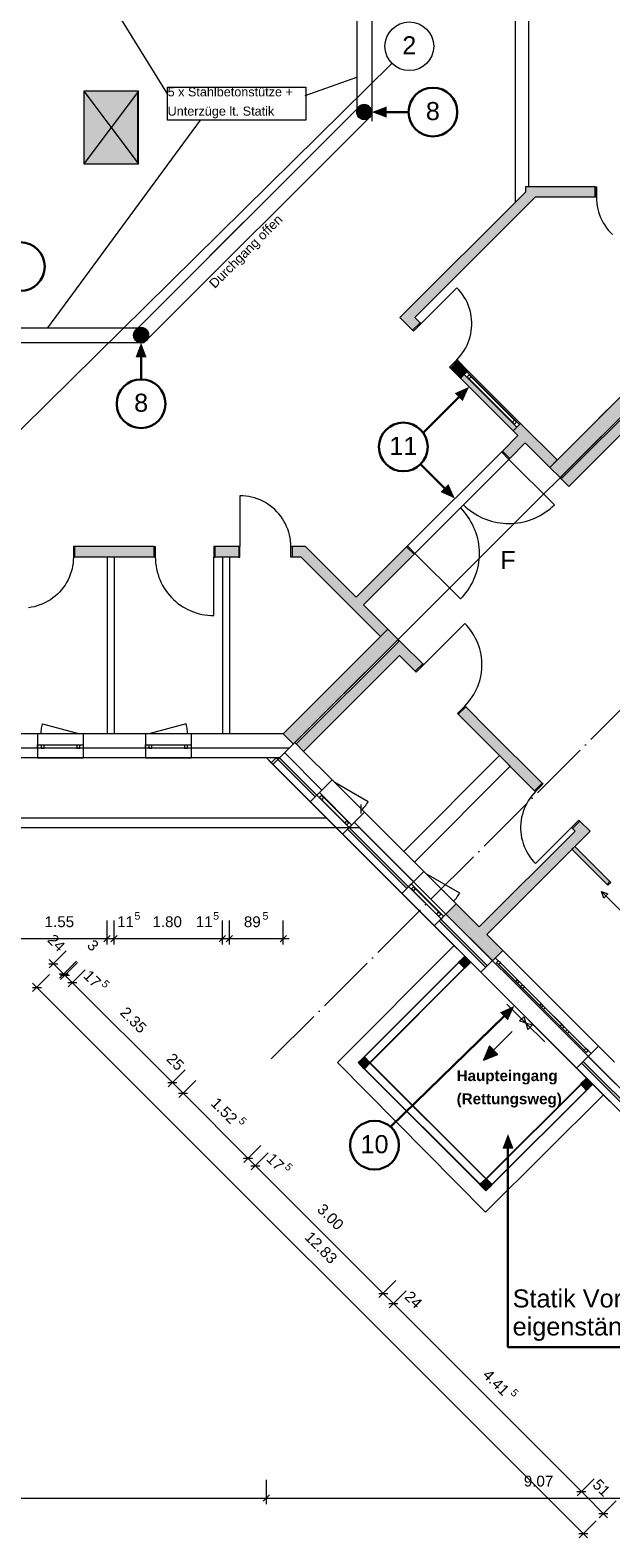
# Model space of a CAD drawing. Header units: millimetres. Extents: x -15507 to 123453, y -13113 to 44965.
# Tile 6 of 13: x 19266 to 28908, y -13113 to 11929. Entities that reach past the tile are written whole.
import ezdxf
from ezdxf.xclip import XClip

# ---------------------------------------------------------------- set-up
doc = ezdxf.new("R2010")
doc.units = ezdxf.units.MM
doc.header["$MEASUREMENT"] = 0
doc.header["$XCLIPFRAME"] = 0
doc.linetypes.add('Strichpunktlinie', pattern=[1250, 1000, -125, 0, -125])
for name, color, linetype in [('1-EG_1_0', 7, 'Continuous'), ('1-EG_1_Abschnitt 1_Erdgeschoss_Standard', 7, 'Continuous'), ('1-EG_1_EG', 7, 'Continuous'), ('T03 Cutfill', 7, 'Continuous'), ('Аннотация - Текст', 7, 'Continuous'), ('Чертеж и Рисунок', 7, 'Continuous')]:
    doc.layers.add(name, color=color, linetype=linetype)
doc.styles.add('СГЕНЕРИР_СТИЛЬ_1', font='arial.ttf')
doc.styles.add('СГЕНЕРИР_СТИЛЬ_2', font='arialbd.ttf')
doc.styles.add('СГЕНЕРИР_СТИЛЬ_5', font='arial.ttf')

# ---------------------------------------------------------------- blocks, each defined once
blk = doc.blocks.new('Чертеж_1_1', base_point=(21718, 6295))
at = {"layer": '1-EG_1_0', "linetype": 'Continuous', "lineweight": 18, "true_color": 0xf8991e}
for points in [[(25652, 7155), (27649, 9152), (28649, 9152), (28649, 9327), (27489, 9327), (27489, 9239), (25405, 7155), (25617, 6943), (25741, 7067)], [(29845, 6617), (27894, 4666), (28064, 4496), (30015, 6447)], [(26243, 6317), (26412, 6148), (26536, 6272), (26366, 6441)], [(28064, 4496), (28209, 4351), (29796, 5938), (29672, 6062), (28096, 4486), (28075, 4507)], [(27409, 5398), (27286, 5275), (27364, 5196), (27107, 4938), (27231, 4815), (27488, 5072), (27894, 4666), (28018, 4790)], [(21324, 3350), (20004, 3350), (20004, 3175), (21324, 3175)], [(22334, 3350), (22334, 3175), (22729, 3175), (22729, 3350)], [(23836, 3350), (23614, 3350), (23614, 3175), (23764, 3175), (25084, 1855), (25207, 1979), (24801, 2385), (25640, 3224), (25516, 3347), (24677, 2509)], [(25207, 1979), (23468, 240), (23638, 70), (25377, 1809)], [(23684, 73), (23807, -50), (25398, 1541), (25660, 1279), (25784, 1403), (25377, 1809), (25366, 1799), (25388, 1777)], [(26498, 689), (26374, 565), (27643, -704), (27767, -581)], [(28563, -1376), (28393, -1207), (28269, -1330), (28315, -1376), (26724, -2967), (26339, -2582), (26169, -2752), (26943, -3526), (27113, -3356), (26848, -3091)]]:
    blk.add_hatch(color=30, dxfattribs=at).paths.add_polyline_path(points)
at = {"layer": '1-EG_1_Abschnitt 1_Erdgeschoss_Standard', "linetype": 'Continuous', "lineweight": 0, "true_color": 0x000000}
blk.add_hatch(color=18, dxfattribs=at).paths.add_polyline_path([(21056, 9717), (21056, 10917), (20156, 10917)])
at = {"layer": '1-EG_1_Abschnitt 1_Erdgeschoss_Standard', "linetype": 'Continuous', "lineweight": 0, "true_color": 0xffffff}
for points in [[(23379, -188), (23998, -807), (24026, -779), (23408, -160)], [(24536, -1344), (25518, -2327), (25547, -2299), (24564, -1316)], [(26830, -3639), (26858, -3611), (26084, -2836), (26056, -2865)], [(28421, -5230), (29653, -6462), (29682, -6434), (28449, -5202)]]:
    blk.add_hatch(color=7, dxfattribs=at).paths.add_polyline_path(points)
at = {"layer": '1-EG_1_Abschnitt 1_Erdgeschoss_Standard', "linetype": 'Continuous', "lineweight": 18, "true_color": 0xccffff}
blk.add_hatch(color=7, dxfattribs=at).paths.add_polyline_path([(28262, -1677), (28845, -2260), (28891, -2214), (28308, -1631)])
at = {"layer": '1-EG_1_EG', "linetype": 'Continuous', "lineweight": 18, "true_color": 0xd3fefe}
blk.add_hatch(color=7, dxfattribs=at).paths.add_polyline_path([(21066, 10917), (20156, 10917), (20156, 9707), (21066, 9707)])
at = {"layer": '1-EG_1_EG', "linetype": 'Continuous', "lineweight": 18}
for color, points in [(9, [(24939, 10568, 1), (24689, 10568, 1)]), (9, [(21233, 6863, 1), (20983, 6863, 1)]), (1, [(27033, -5083), (26892, -4942), (26794, -5181)])]:
    blk.add_hatch(color=color, dxfattribs=at).paths.add_polyline_path(points)
at = {"layer": '1-EG_1_EG', "linetype": 'Continuous', "lineweight": 18, "true_color": 0x89fefd}
blk.add_hatch(color=131, dxfattribs=at).paths.add_polyline_path([(26412, 6148), (27286, 5275), (27348, 5336), (26474, 6210)])
at = {"layer": '1-EG_1_EG', "linetype": 'Continuous', "lineweight": 18, "true_color": 0x806700}
for points in [[(26385, -3554), (26484, -3653), (26583, -3554), (26484, -3455)], [(24716, -5223), (24815, -5322), (24914, -5223), (24815, -5124)], [(28407, -5576), (28506, -5675), (28605, -5576), (28506, -5477)], [(26738, -7245), (26837, -7344), (26936, -7245), (26837, -7146)]]:
    blk.add_hatch(color=46, dxfattribs=at).paths.add_polyline_path(points)
at = {"layer": '1-EG_1_0', "color": 7, "linetype": 'Continuous', "lineweight": 18, "flags": 128}
for points in [[(23468, 240), (23638, 70)], [(23684, 73), (23807, -50)]]:
    blk.add_lwpolyline(points, dxfattribs=at)
at = {"layer": '1-EG_1_Abschnitt 1_Erdgeschoss_Standard', "color": 7, "linetype": 'Continuous', "lineweight": 18}
for p, q in [((21056, 10917), (20156, 10917)), ((20156, 10917), (20156, 9717)), ((21056, 10917), (20156, 10917)), ((20156, 10917), (21056, 9717)), ((21056, 10917), (21056, 9717)), ((21056, 9717), (21056, 10917)), ((24693, 10601), (24689, 10568)), ((24693, 10536), (24689, 10568)), ((24705, 10631), (24693, 10601)), ((24705, 10506), (24693, 10536)), ((24725, 10657), (24705, 10631)), ((24751, 10676), (24725, 10657)), ((24781, 10689), (24751, 10676)), ((24814, 10693), (24781, 10689)), ((24846, 10689), (24814, 10693)), ((24876, 10676), (24846, 10689)), ((24902, 10657), (24876, 10676)), ((24922, 10631), (24902, 10657)), ((24934, 10601), (24922, 10631)), ((24934, 10536), (24922, 10506)), ((24939, 10568), (24934, 10601)), ((24939, 10568), (24934, 10536)), ((24725, 10480), (24705, 10506)), ((24751, 10460), (24725, 10480)), ((24781, 10447), (24751, 10460)), ((24814, 10443), (24781, 10447)), ((24846, 10447), (24814, 10443)), ((24876, 10460), (24846, 10447)), ((24902, 10480), (24876, 10460)), ((24922, 10506), (24902, 10480)), ((27489, 9327), (27489, 9239)), ((28649, 9327), (27489, 9327)), ((28649, 9327), (28649, 9152)), ((27489, 9239), (25405, 7155)), ((27649, 9152), (25652, 7155)), ((28649, 9152), (27649, 9152)), ((25617, 6943), (25405, 7155)), ((25741, 7067), (25617, 6943)), ((25741, 7067), (25652, 7155)), ((20987, 6895), (20983, 6863)), ((20987, 6830), (20983, 6863)), ((21000, 6925), (20987, 6895)), ((21000, 6800), (20987, 6830)), ((21020, 6951), (21000, 6925)), ((21020, 6774), (21000, 6800)), ((21046, 6971), (21020, 6951)), ((21046, 6754), (21020, 6774)), ((21076, 6983), (21046, 6971)), ((21108, 6987), (21076, 6983)), ((21140, 6983), (21108, 6987)), ((21171, 6971), (21140, 6983)), ((21196, 6951), (21171, 6971)), ((21196, 6774), (21171, 6754)), ((21216, 6925), (21196, 6951)), ((21216, 6800), (21196, 6774)), ((21229, 6895), (21216, 6925)), ((21229, 6830), (21216, 6800)), ((21233, 6863), (21229, 6895)), ((21233, 6863), (21229, 6830)), ((21076, 6742), (21046, 6754)), ((21108, 6738), (21076, 6742)), ((21140, 6742), (21108, 6738)), ((21171, 6754), (21140, 6742)), ((26366, 6441), (26243, 6317)), ((26412, 6148), (26243, 6317)), ((26536, 6272), (26366, 6441)), ((26536, 6272), (26412, 6148)), ((27409, 5398), (26536, 6272)), ((29668, 6440), (27894, 4666)), ((29838, 6270), (28064, 4496)), ((26412, 6148), (27286, 5275)), ((27344, 5418), (26556, 6206)), ((27273, 5418), (26556, 6135)), ((27309, 5453), (26591, 6171)), ((29672, 6062), (28096, 4486)), ((29796, 5938), (28209, 4351)), ((27409, 5398), (27286, 5275)), ((27364, 5196), (27286, 5275)), ((28018, 4790), (27409, 5398)), ((27364, 5196), (27107, 4938)), ((27488, 5072), (27231, 4815)), ((27894, 4666), (27488, 5072)), ((27231, 4815), (27107, 4938)), ((28018, 4790), (27894, 4666)), ((28064, 4496), (27894, 4666)), ((28075, 4507), (28064, 4496)), ((28085, 4475), (28064, 4496)), ((28096, 4486), (28075, 4507)), ((28209, 4351), (28085, 4475)), ((20544, 3350), (20004, 3350)), ((20004, 3350), (20004, 3175)), ((21324, 3350), (20544, 3350)), ((21324, 3350), (21324, 3175)), ((22729, 3350), (22334, 3350)), ((22334, 3350), (22334, 3175)), ((22729, 3350), (22729, 3175)), ((23836, 3350), (23614, 3350)), ((23614, 3350), (23614, 3175)), ((24677, 2509), (23836, 3350)), ((25516, 3347), (24677, 2509)), ((25640, 3224), (25516, 3347)), ((20659, 3175), (20004, 3175)), ((20544, 3175), (20544, 240)), ((21324, 3175), (20659, 3175)), ((20659, 3175), (20659, 240)), ((22574, 3175), (22334, 3175)), ((22459, 3175), (22459, 240)), ((22729, 3175), (22574, 3175)), ((22574, 3175), (22574, 240)), ((23764, 3175), (23614, 3175)), ((25084, 1855), (23764, 3175)), ((25640, 3224), (24801, 2385)), ((25207, 1979), (24801, 2385)), ((25207, 1979), (23468, 240)), ((25377, 1809), (23568, 0)), ((25388, 1777), (23684, 73)), ((25207, 1979), (25084, 1855)), ((25377, 1809), (25207, 1979)), ((25377, 1809), (25366, 1799)), ((25388, 1777), (25366, 1799)), ((25398, 1788), (25377, 1809)), ((25460, 1726), (25398, 1788)), ((25398, 1541), (23807, -50)), ((25660, 1279), (25398, 1541)), ((25784, 1403), (25460, 1726)), ((25784, 1403), (25660, 1279)), ((26498, 689), (26374, 565)), ((26758, 180), (26374, 565)), ((26882, 304), (26498, 689)), ((27767, -581), (26882, 304)), ((19389, 240), (17952, 240)), ((19389, 240), (19389, -160)), ((20149, 240), (19389, 240)), ((20039, 55), (19499, 55)), ((20039, 5), (19499, 5)), ((21179, 240), (20149, 240)), ((20149, 240), (20149, -160)), ((20659, 240), (20544, 240)), ((21179, 240), (21179, -160)), ((21939, 240), (21179, 240)), ((21829, 55), (21289, 55)), ((21829, 5), (21289, 5)), ((23468, 240), (21939, 240)), ((21939, 240), (21939, -160)), ((22574, 240), (22459, 240)), ((23662, 95), (23379, -188)), ((23684, 73), (23662, 95)), ((27643, -704), (26758, 180)), ((23189, -160), (-66, -160)), ((19389, 0), (17952, 0)), ((19389, 0), (17952, 0)), ((19389, -160), (17952, -160)), ((19389, -160), (20149, -160)), ((21179, 0), (20149, 0)), ((21179, 0), (20149, 0)), ((21179, -160), (20149, -160)), ((21179, -160), (21939, -160)), ((23568, 0), (21939, 0)), ((23568, 0), (21939, 0)), ((23408, -160), (21939, -160)), ((32261, -9232), (23189, -160)), ((23351, -160), (23270, -241)), ((23917, -888), (23270, -241)), ((23379, -188), (23351, -160)), ((23998, -807), (23379, -188)), ((23998, -807), (23379, -188)), ((23568, 0), (23408, -160)), ((24026, -779), (23408, -160)), ((24026, -779), (23408, -160)), ((24111, -694), (23493, -75)), ((24111, -694), (23493, -75)), ((24281, -524), (23807, -50)), ((27060, -121), (25469, -1712)), ((27237, -298), (27060, -121)), ((27237, -298), (25646, -1889)), ((24281, -524), (23917, -888)), ((24818, -1062), (24281, -524)), ((27767, -581), (27643, -704)), ((23917, -888), (24454, -1426)), ((24108, -853), (24490, -1235)), ((24143, -818), (24525, -1199)), ((24818, -1062), (24454, -1426)), ((25632, -2214), (24649, -1231)), ((25632, -2214), (24649, -1231)), ((25801, -2044), (24818, -1062)), ((28393, -1207), (28269, -1330)), ((28563, -1376), (28393, -1207)), ((24737, -1320), (-547, -1320)), ((25437, -2409), (24454, -1426)), ((25518, -2327), (24536, -1344)), ((25518, -2327), (24536, -1344)), ((24737, -1320), (24560, -1320)), ((25547, -2299), (24564, -1316)), ((25547, -2299), (24564, -1316)), ((32261, -8843), (24737, -1320)), ((28315, -1376), (26724, -2967)), ((28563, -1376), (26848, -3091)), ((28315, -1376), (28269, -1330)), ((25646, -1889), (25469, -1712)), ((28308, -1631), (28262, -1677)), ((28845, -2260), (28262, -1677)), ((28891, -2214), (28308, -1631)), ((25801, -2044), (25437, -2409)), ((26339, -2582), (25801, -2044)), ((28891, -2214), (28845, -2260)), ((25437, -2409), (25975, -2946)), ((26013, -2752), (25632, -2370)), ((26049, -2716), (25667, -2334)), ((26339, -2582), (25975, -2946)), ((26943, -3526), (26169, -2752)), ((26943, -3526), (26169, -2752)), ((26724, -2967), (26339, -2582)), ((26749, -3720), (25975, -2946)), ((26830, -3639), (26056, -2865)), ((26830, -3639), (26056, -2865)), ((26858, -3611), (26084, -2836)), ((26858, -3611), (26084, -2836)), ((27113, -3356), (26848, -3091)), ((26481, -3453), (24761, -5173)), ((26485, -3456), (24765, -5177)), ((26484, -3455), (26381, -3550)), ((26483, -3462), (26388, -3551)), ((26580, -3552), (26481, -3453)), ((26572, -3557), (26483, -3462)), ((26579, -3558), (26484, -3455)), ((27113, -3356), (26749, -3720)), ((28704, -4947), (27113, -3356)), ((26577, -3548), (24857, -5268)), ((26580, -3552), (24860, -5272)), ((26476, -3653), (26381, -3550)), ((26477, -3646), (26388, -3551)), ((26579, -3558), (26476, -3653)), ((26572, -3557), (26477, -3646)), ((26749, -3720), (28340, -5311)), ((27010, -3558), (27756, -4304)), ((27010, -3558), (27359, -3906)), ((27046, -3593), (27721, -4268)), ((27046, -3593), (27323, -3871)), ((27074, -3565), (27749, -4240)), ((27074, -3565), (27352, -3842)), ((27444, -3991), (27721, -4268)), ((27472, -3962), (27749, -4240)), ((27756, -4304), (28502, -5050)), ((27792, -4339), (28467, -5014)), ((27792, -4339), (28069, -4617)), ((27820, -4311), (28495, -4986)), ((27820, -4311), (28098, -4588)), ((28154, -4701), (28502, -5050)), ((28190, -4737), (28467, -5014)), ((28218, -4708), (28495, -4986)), ((28704, -4947), (28340, -5311)), ((28969, -5212), (28704, -4947)), ((24815, -5124), (24712, -5219)), ((24808, -5322), (24712, -5219)), ((24815, -5131), (24719, -5219)), ((24808, -5315), (24719, -5219)), ((24860, -5173), (24761, -5272)), ((24860, -5272), (24761, -5173)), ((24903, -5226), (24808, -5315)), ((24910, -5226), (24808, -5322)), ((24910, -5226), (24815, -5124)), ((24903, -5226), (24815, -5131)), ((26880, -7199), (24857, -5177)), ((26883, -7196), (24860, -5173)), ((29653, -6462), (28421, -5230)), ((29653, -6462), (28421, -5230)), ((29682, -6434), (28449, -5202)), ((29682, -6434), (28449, -5202)), ((29766, -6349), (28534, -5117)), ((29766, -6349), (28534, -5117)), ((26784, -7295), (24761, -5272)), ((26788, -7291), (24765, -5268)), ((28510, -5481), (26783, -7203)), ((28513, -5485), (26787, -7207)), ((29572, -6543), (28340, -5311)), ((28506, -5477), (28403, -5573)), ((28506, -5485), (28410, -5573)), ((28601, -5580), (28506, -5477)), ((28594, -5580), (28506, -5485)), ((28609, -5580), (28510, -5481)), ((28605, -5577), (26879, -7299)), ((28609, -5580), (26882, -7302)), ((28499, -5675), (28403, -5573)), ((28499, -5668), (28410, -5573)), ((28594, -5580), (28499, -5668)), ((28601, -5580), (28499, -5675)), ((26837, -7153), (26734, -7249)), ((26830, -7351), (26734, -7249)), ((26837, -7146), (26735, -7241)), ((26830, -7344), (26735, -7241)), ((26837, -7160), (26741, -7249)), ((26830, -7344), (26741, -7249)), ((26837, -7153), (26742, -7242)), ((26830, -7337), (26742, -7242)), ((26882, -7302), (26783, -7203)), ((26883, -7196), (26784, -7295)), ((26925, -7249), (26830, -7337)), ((26932, -7249), (26830, -7344)), ((26925, -7256), (26830, -7344)), ((26932, -7256), (26830, -7351)), ((26932, -7249), (26837, -7146)), ((26925, -7249), (26837, -7153)), ((26932, -7256), (26837, -7153)), ((26925, -7256), (26837, -7160))]:
    blk.add_line(p, q, dxfattribs=at)
at = {"layer": '1-EG_1_Abschnitt 1_Erdgeschoss_Standard', "color": 7, "linetype": 'Continuous', "lineweight": 18, "flags": 128}
for points in [[(28649, 9327), (28669, 9327), (28669, 9152), (28649, 9152)], [(25741, 7067), (25755, 7053), (25631, 6929), (25617, 6943)], [(26366, 6441), (26352, 6455), (26229, 6332), (26243, 6317)], [(27348, 5336), (26474, 6210), (26517, 6252), (27390, 5379)], [(26520, 6171), (26556, 6135), (26591, 6171), (26556, 6206)], [(27344, 5418), (27309, 5453), (27273, 5418), (27309, 5382)], [(27231, 4815), (27217, 4800), (27093, 4924), (27107, 4938)], [(20004, 3350), (19984, 3350), (19984, 3175), (20004, 3175)], [(21324, 3350), (21344, 3350), (21344, 3175), (21324, 3175)], [(22334, 3350), (22314, 3350), (22314, 3175), (22334, 3175)], [(22729, 3175), (22749, 3175), (22749, 3350), (22729, 3350)], [(23614, 3175), (23594, 3175), (23594, 3350), (23614, 3350)], [(25640, 3224), (25654, 3238), (25530, 3362), (25516, 3347)], [(25784, 1403), (25798, 1389), (25674, 1265), (25660, 1279)], [(26498, 689), (26484, 703), (26360, 579), (26374, 565)], [(20149, 0), (19389, 0), (19389, 60), (20149, 60)], [(19449, 5), (19499, 5), (19499, 55), (19449, 55)], [(20089, 55), (20039, 55), (20039, 5), (20089, 5)], [(21939, 0), (21179, 0), (21179, 60), (21939, 60)], [(21239, 5), (21289, 5), (21289, 55), (21239, 55)], [(21879, 55), (21829, 55), (21829, 5), (21879, 5)], [(24069, -736), (24606, -1274), (24564, -1316), (24026, -779)], [(27767, -581), (27781, -595), (27657, -719), (27643, -704)], [(24072, -818), (24108, -853), (24143, -818), (24108, -782)], [(24560, -1235), (24525, -1199), (24490, -1235), (24525, -1270)], [(28393, -1207), (28379, -1192), (28255, -1316), (28269, -1330)], [(26088, -2833), (25550, -2295), (25593, -2253), (26130, -2790)], [(28891, -2214), (28906, -2228), (28860, -2274), (28845, -2260)], [(25596, -2334), (25632, -2370), (25667, -2334), (25632, -2299)], [(26084, -2752), (26049, -2716), (26013, -2752), (26049, -2787)], [(24367, -5219), (26828, -7705), (28785, -5757), (26305, -3276)], [(26989, -3480), (27039, -3529)], [(27010, -3558), (27046, -3593), (27074, -3565), (27039, -3529)], [(27010, -3558), (27046, -3593), (27074, -3565), (27039, -3529)], [(27387, -3878), (27352, -3842), (27323, -3871), (27359, -3906)], [(27408, -3955), (27444, -3991), (27472, -3962), (27436, -3927)], [(27785, -4275), (27749, -4240), (27721, -4268), (27756, -4304)], [(27785, -4275), (27749, -4240), (27721, -4268), (27756, -4304)], [(27756, -4304), (27792, -4339), (27820, -4311), (27785, -4275)], [(27756, -4304), (27792, -4339), (27820, -4311), (27785, -4275)], [(28133, -4624), (28098, -4588), (28069, -4617), (28105, -4652)], [(28154, -4701), (28190, -4737), (28218, -4708), (28182, -4673)], [(28531, -5021), (28495, -4986), (28467, -5014), (28502, -5050)], [(28531, -5021), (28495, -4986), (28467, -5014), (28502, -5050)], [(28580, -5071), (28531, -5021)]]:
    blk.add_lwpolyline(points, close=True, dxfattribs=at)
for points in [[(28669, 9152), (28670, 9103), (28674, 9054), (28682, 9005), (28691, 8957), (28704, 8909), (28720, 8863), (28738, 8817), (28759, 8773), (28782, 8729), (28808, 8687), (28836, 8647), (28866, 8609), (28899, 8572), (28934, 8537)], [(26352, 6455), (26386, 6491), (26418, 6529), (26447, 6568), (26474, 6609), (26499, 6652), (26521, 6696), (26540, 6741), (26557, 6787), (26571, 6834), (26582, 6882), (26591, 6930), (26597, 6979), (26599, 7028), (26599, 7077), (26597, 7127), (26591, 7175), (26582, 7224), (26571, 7272), (26557, 7319), (26540, 7365), (26521, 7410), (26499, 7454), (26474, 7496), (26447, 7538), (26418, 7577), (26386, 7615), (26352, 7650), (25755, 7053)], [(26462, 4046), (26497, 4012), (26535, 3979), (26573, 3949), (26613, 3920), (26655, 3893), (26697, 3868), (26741, 3845), (26785, 3824), (26831, 3805), (26877, 3788), (26924, 3774), (26972, 3761), (27020, 3751), (27069, 3743), (27118, 3738), (27167, 3734), (27217, 3733), (27266, 3734), (27315, 3738), (27364, 3743), (27413, 3751), (27461, 3761), (27509, 3774), (27556, 3788), (27602, 3805), (27648, 3824), (27692, 3845), (27736, 3868), (27779, 3893), (27820, 3920), (27860, 3949), (27899, 3979), (27936, 4012), (27971, 4046), (27217, 4800)], [(23594, 3350), (23593, 3399), (23589, 3448), (23582, 3497), (23572, 3545), (23559, 3592), (23543, 3639), (23525, 3685), (23505, 3729), (23481, 3772), (23455, 3814), (23427, 3855), (23397, 3893), (23364, 3930), (23329, 3965), (23293, 3997), (23254, 4028), (23214, 4056), (23172, 4082), (23129, 4105), (23084, 4126), (23038, 4144), (22992, 4160), (22944, 4172), (22896, 4182), (22848, 4189), (22799, 4194), (22749, 4195), (22749, 3350)], [(26409, 3993), (26443, 3957), (26475, 3920), (26506, 3881), (26535, 3841), (26562, 3800), (26586, 3757), (26609, 3714), (26630, 3669), (26649, 3623), (26666, 3577), (26681, 3530), (26693, 3482), (26703, 3434), (26711, 3385), (26717, 3336), (26720, 3287), (26721, 3238), (26720, 3188), (26717, 3139), (26711, 3090), (26703, 3042), (26693, 2993), (26681, 2946), (26666, 2899), (26649, 2852), (26630, 2807), (26609, 2762), (26586, 2718), (26562, 2676), (26535, 2634), (26506, 2594), (26475, 2556), (26443, 2519), (26409, 2483), (25654, 3238)], [(19984, 3175), (19983, 3126), (19979, 3077), (19972, 3028), (19962, 2980), (19949, 2933), (19933, 2886), (19915, 2840), (19895, 2796), (19871, 2752), (19845, 2711), (19817, 2670), (19787, 2632), (19754, 2595), (19719, 2560), (19683, 2528), (19644, 2497), (19604, 2469), (19562, 2443), (19519, 2420), (19474, 2399), (19428, 2381), (19382, 2365), (19334, 2353), (19286, 2343), (19238, 2336)], [(21344, 3175), (21346, 3126), (21349, 3077), (21356, 3028), (21364, 2980), (21375, 2932), (21389, 2885), (21405, 2838), (21423, 2792), (21444, 2748), (21466, 2704), (21491, 2662), (21518, 2621), (21547, 2581), (21578, 2543), (21611, 2507), (21646, 2472), (21683, 2439), (21721, 2408), (21760, 2379), (21801, 2352), (21844, 2327), (21887, 2304), (21932, 2284), (21978, 2265), (22024, 2249), (22071, 2236), (22119, 2225), (22168, 2216), (22216, 2210), (22265, 2206), (22314, 2205), (22314, 3175)], [(26484, 703), (26518, 738), (26550, 776), (26580, 814), (26608, 855), (26634, 896), (26658, 939), (26679, 984), (26699, 1029), (26716, 1075), (26730, 1122), (26743, 1169), (26753, 1217), (26760, 1266), (26765, 1315), (26767, 1364), (26767, 1413), (26765, 1462), (26760, 1511), (26753, 1560), (26743, 1608), (26730, 1655), (26716, 1702), (26699, 1748), (26679, 1794), (26658, 1838), (26634, 1881), (26608, 1922), (26580, 1963), (26550, 2002), (26518, 2039), (26484, 2074), (25798, 1389)], [(19449, 240), (19450, 264), (19451, 288), (19453, 312), (19457, 335), (19461, 359), (19465, 382), (19471, 406), (20089, 240)], [(21879, 240), (21879, 264), (21878, 288), (21875, 312), (21872, 335), (21868, 359), (21863, 382), (21858, 406), (21239, 240)], [(24776, -1019), (24793, -1002), (24809, -984), (24824, -966), (24838, -947), (24852, -927), (24865, -907), (24878, -887), (24323, -567)], [(27657, -719), (27624, -754), (27592, -792), (27563, -831), (27536, -873), (27511, -915), (27489, -959), (27470, -1004), (27453, -1050), (27439, -1097), (27427, -1145), (27419, -1194), (27413, -1242), (27410, -1292), (27410, -1341), (27413, -1390), (27419, -1439), (27427, -1487), (27439, -1535), (27453, -1582), (27470, -1628), (27489, -1673), (27511, -1717), (27536, -1760), (27563, -1801), (27592, -1840), (27624, -1878), (27657, -1914), (28255, -1316)], [(26296, -2539), (26313, -2522), (26329, -2504), (26344, -2486), (26359, -2467), (26373, -2447), (26386, -2427), (26398, -2407), (25844, -2087)], [(28753, -2380), (28860, -2416), (28789, -2486), (28753, -2380), (29146, -2773)], [(27497, -4564), (27391, -4528), (27461, -4457), (27497, -4564), (27183, -4250)], [(27497, -4564), (27532, -4670), (27603, -4599), (27497, -4564), (27810, -4877)]]:
    blk.add_lwpolyline(points, dxfattribs=at)
at = {"layer": '1-EG_1_EG', "color": 7, "linetype": 'Continuous', "lineweight": 18}
for p, q in [((27320, 13782), (27320, 9070)), ((27539, 13782), (27539, 9327)), ((21549, 10871), (20471, 12612)), ((24689, 12617), (24689, 10619)), ((24939, 12726), (24939, 10417)), ((23830, 10846), (24689, 11147)), ((21066, 10917), (20156, 9707)), ((20156, 10917), (21066, 9707)), ((21057, 6987), (24689, 10619)), ((22089, 10432), (19557, 6987)), ((21160, 6738), (24939, 10516)), ((22816, 8746), (22251, 8181)), ((26356, 8107), (26073, 7824)), ((26628, 8131), (26345, 7848)), ((19099, 6987), (21057, 6987)), ((19100, 6738), (21160, 6738)), ((28994, 5765), (28711, 5482)), ((25530, 3362), (27107, 4938)), ((25654, 3238), (27217, 4800)), ((21092, 3350), (20692, 3350)), ((23189, -160), (23270, -241)), ((24833, -1076), (24550, -794)), ((24763, -1081), (24763, -931)), ((20544, -3260), (20544, -2860)), ((20659, -3260), (20659, -2860)), ((22459, -3260), (22459, -2860)), ((22574, -3260), (22574, -2860)), ((23468, -3260), (23468, -2860)), ((18994, -3160), (20544, -3160)), ((20491, -3213), (20597, -3107)), ((20544, -3160), (20659, -3160)), ((20606, -3213), (20712, -3107)), ((20659, -3160), (22459, -3160)), ((22406, -3213), (22512, -3107)), ((22459, -3160), (22574, -3160)), ((22521, -3213), (22627, -3107)), ((22574, -3160), (23568, -3160)), ((23415, -3213), (23521, -3107)), ((19581, -3647), (19864, -3364)), ((19581, -3506), (19822, -3746)), ((26484, -3455), (24716, -5223)), ((19577, -3577), (19727, -3577)), ((19747, -3746), (19897, -3746)), ((19751, -3817), (20034, -3534)), ((19772, -3838), (20055, -3555)), ((19822, -3746), (19843, -3767)), ((19896, -3962), (20179, -3679)), ((19303, -3970), (19453, -3970)), ((19307, -4041), (19590, -3758)), ((19307, -3900), (28521, -13113)), ((19768, -3767), (19918, -3767)), ((19843, -3767), (19966, -3891)), ((19891, -3891), (20041, -3891)), ((19966, -3891), (21628, -5553)), ((28328, -4572), (28611, -4854)), ((21557, -5624), (21840, -5341)), ((24815, -5322), (26837, -7344)), ((21553, -5553), (21703, -5553)), ((21628, -5553), (21805, -5730)), ((21730, -5730), (21880, -5730)), ((21734, -5800), (22017, -5518)), ((21805, -5730), (22883, -6808)), ((26837, -7344), (28605, -5576)), ((22813, -6879), (23095, -6596)), ((22936, -7002), (23219, -6720)), ((22808, -6808), (22958, -6808)), ((22883, -6808), (23007, -6932)), ((22932, -6932), (23082, -6932)), ((23007, -6932), (25128, -9053)), ((25058, -9124), (25340, -8841)), ((25227, -9293), (25510, -9011)), ((25053, -9053), (25203, -9053)), ((25128, -9053), (25298, -9223)), ((25223, -9223), (25373, -9223)), ((25298, -9223), (28420, -12345)), ((23189, -12552), (23189, -12152)), ((28349, -12415), (28632, -12133)), ((-66, -12452), (23189, -12452)), ((23136, -12505), (23242, -12399)), ((23189, -12452), (32261, -12452)), ((28345, -12345), (28495, -12345)), ((28420, -12345), (28855, -12780)), ((28713, -12780), (28996, -12497)), ((28709, -12709), (28859, -12709)), ((28380, -13113), (28662, -12830)), ((28375, -13043), (28525, -13043))]:
    blk.add_line(p, q, dxfattribs=at)
at = {"layer": '1-EG_1_EG', "color": 7, "linetype": 'Strichpunktlinie', "lineweight": 18}
blk.add_line((23270, -5159), (37998, 9570), dxfattribs=at)
at = {"layer": '1-EG_1_EG', "color": 5, "linetype": 'Continuous', "lineweight": 18}
for p, q in [((24189, -1160), (-480, -1160)), ((24349, -1320), (-547, -1320))]:
    blk.add_line(p, q, dxfattribs=at)
at = {"layer": '1-EG_1_EG', "color": 1, "linetype": 'Continuous', "lineweight": 18}
blk.add_line((27271, -4703), (26962, -5012), dxfattribs=at)
at = {"layer": '1-EG_1_EG', "color": 7, "linetype": 'Continuous', "lineweight": 18, "flags": 128}
for points in [[(21066, 10917), (20156, 10917), (20156, 9707), (21066, 9707)], [(23841, 10431), (21548, 10431), (21548, 10983), (23841, 10983)], [(26412, 6148), (27286, 5275), (27348, 5336), (26474, 6210)], [(26385, -3554), (26484, -3653), (26583, -3554), (26484, -3455)], [(24716, -5223), (24815, -5322), (24914, -5223), (24815, -5124)], [(28407, -5576), (28506, -5675), (28605, -5576), (28506, -5477)], [(26738, -7245), (26837, -7344), (26936, -7245), (26837, -7146)]]:
    blk.add_lwpolyline(points, close=True, dxfattribs=at)
at = {"layer": '1-EG_1_EG', "color": 1, "linetype": 'Continuous', "lineweight": 18, "flags": 128}
blk.add_lwpolyline([(27033, -5083), (26892, -4942), (26794, -5181)], close=True, dxfattribs=at)
at = {"layer": '1-EG_1_EG', "color": 7, "linetype": 'Continuous', "lineweight": 18}
for centre in [(24814, 10568), (21108, 6863)]:
    blk.add_circle(centre, 125, dxfattribs=at)
at = {"layer": '1-EG_1_EG', "color": 7, "linetype": 'Continuous', "lineweight": 18, "insert": (21549, 10979), "char_height": 150, "attachment_point": 1, "line_spacing_factor": 1.279225, "style": 'СГЕНЕРИР_СТИЛЬ_1'}
blk.add_mtext('\\A1;{\\pql;\\fArial|b0|i0|c204|p0;\\W1.000000;5 x Stahlbetonstütze + \\P\\pql;\\fArial|b0|i0|c204|p0;\\W1.000000;Unterzüge lt. Statik}', dxfattribs=at)
at = {"layer": '1-EG_1_EG', "color": 7, "linetype": 'Continuous', "lineweight": 18, "attachment_point": 1, "style": 'СГЕНЕРИР_СТИЛЬ_1'}
for s, insert, char_height, rotation in [('\\A1;{\\pql;\\fArial|b0|i0|c204|p0;\\W1.000000;Durchgang offen}', (22221, 7740), 156, 45), ('\\A1;{\\pql;\\fArial|b0|i0|c204|p0;\\W1.000000;24}', (19667, -3068), 180, 315), ('\\A1;{\\pql;\\fArial|b0|i0|c204|p0;\\W1.000000;3}', (20324, -3159), 180, 315), ('\\A1;{\\pql;\\fArial|b0|i0|c204|p0;\\W1.000000;17}', (20264, -3665), 180, 315), ('\\A1;{\\pql;\\fArial|b0|i0|c204|p0;\\W1.000000;5}', (20531, -3834), 126, 315), ('\\A1;{\\pql;\\fArial|b0|i0|c204|p0;\\W1.000000;2.35}', (20874, -4275), 180, 315), ('\\A1;{\\pql;\\fArial|b0|i0|c204|p0;\\W1.000000;25}', (21643, -5044), 180, 315), ('\\A1;{\\pql;\\fArial|b0|i0|c204|p0;\\W1.000000;1.52}', (22380, -5781), 180, 315), ('\\A1;{\\pql;\\fArial|b0|i0|c204|p0;\\W1.000000;5}', (22807, -6110), 126, 315), ('\\A1;{\\pql;\\fArial|b0|i0|c204|p0;\\W1.000000;17}', (23304, -6705), 180, 315), ('\\A1;{\\pql;\\fArial|b0|i0|c204|p0;\\W1.000000;5}', (23572, -6874), 126, 315), ('\\A1;{\\pql;\\fArial|b0|i0|c204|p0;\\W1.000000;3.00}', (24144, -7545), 180, 315), ('\\A1;{\\pql;\\fArial|b0|i0|c204|p0;\\W1.000000;12.83}', (23938, -8006), 180, 315), ('\\A1;{\\pql;\\fArial|b0|i0|c204|p0;\\W1.000000;24}', (25595, -8996), 180, 315), ('\\A1;{\\pql;\\fArial|b0|i0|c204|p0;\\W1.000000;4.41}', (26895, -10296), 180, 315), ('\\A1;{\\pql;\\fArial|b0|i0|c204|p0;\\W1.000000;5}', (27322, -10625), 126, 315), ('\\A1;{\\pql;\\fArial|b0|i0|c204|p0;\\W1.000000;51}', (28718, -12119), 180, 315)]:
    blk.add_mtext(s, dxfattribs=dict(at, insert=insert, char_height=char_height, rotation=rotation))
for s, insert, char_height in [('\\A1;{\\pql;\\fArial|b0|i0|c204|p0;\\W1.000000;5}', (20998, -2720), 126), ('\\A1;{\\pql;\\fArial|b0|i0|c204|p0;\\W1.000000;5}', (22305, -2720), 126), ('\\A1;{\\pql;\\fArial|b0|i0|c204|p0;\\W1.000000;5}', (23124, -2720), 126), ('\\A1;{\\pql;\\fArial|b0|i0|c204|p0;\\W1.000000;1.55}', (19507, -2790), 180), ('\\A1;{\\pql;\\fArial|b0|i0|c204|p0;\\W1.000000;11}', (20709, -2790), 180), ('\\A1;{\\pql;\\fArial|b0|i0|c204|p0;\\W1.000000;1.80}', (21297, -2790), 180), ('\\A1;{\\pql;\\fArial|b0|i0|c204|p0;\\W1.000000;11}', (22016, -2790), 180), ('\\A1;{\\pql;\\fArial|b0|i0|c204|p0;\\W1.000000;89}', (22815, -2790), 180), ('\\A1;{\\pql;\\fArial|b0|i0|c204|p0;\\W1.000000;9.07}', (27463, -12081), 180)]:
    blk.add_mtext(s, dxfattribs=dict(at, insert=insert, char_height=char_height))
at = {"layer": '1-EG_1_EG', "color": 1, "linetype": 'Continuous', "lineweight": 18, "insert": (26348, -5347), "char_height": 180, "attachment_point": 1, "line_spacing_factor": 1.279567, "style": 'СГЕНЕРИР_СТИЛЬ_2'}
blk.add_mtext('\\A1;{\\pql;\\fArial|b1|i0|c204|p0;\\W1.000000;Haupteingang\\P\\pql;\\fArial|b1|i0|c204|p0;\\W1.000000;(Rettungsweg)}', dxfattribs=at)

msp = doc.modelspace()

# ---------------------------------------------------------------- hatches: boundary and pattern name
at = {"layer": 'T03 Cutfill', "linetype": 'Continuous', "lineweight": 30}
for points in [[(25184.4, 10567.9), (25184.5, 10660.3), (24938.7, 10568.2), (25184.3, 10475.5)], [(21107.9, 6491.8), (21200.3, 6491.8), (21108, 6737.5), (21015.6, 6491.8)], [(26381, 5831.7), (26446.3, 5766.4), (26554.8, 6005.4), (26315.7, 5897.1)], [(26144.9, 4323.7), (26079.5, 4258.4), (26318.6, 4149.9), (26210.2, 4389)], [(27132.3, -4451.3), (27197.6, -4516.7), (27306.1, -4277.6), (27067, -4386)]]:
    msp.add_hatch(color=5, dxfattribs=at).paths.add_polyline_path(points)
at = {"layer": 'T03 Cutfill', "linetype": 'Continuous', "lineweight": 30, "true_color": 0xff0909}
msp.add_hatch(color=1, dxfattribs=at).paths.add_polyline_path([(27200.1, -6650.6), (27292.5, -6650.6), (27200.2, -6404.9), (27107.7, -6650.5)])

# ---------------------------------------------------------------- linework, layer by layer
at = {"color": 1, "linetype": 'Continuous', "lineweight": 0}
for p, q in [((14337.4, 593), (25273.4, 11376.6)), ((29820.5, 6252.7), (23298.1, -269.6)), ((23188.5, -160), (23916.9, -888.3))]:
    msp.add_line(p, q, dxfattribs=at)
at = {"color": 5, "linetype": 'Continuous', "lineweight": 30}
for p, q in [((25184.4, 10568.3), (25548.5, 10567.8)), ((21108.3, 6491.8), (21108, 6127.7)), ((26381, 5831.7), (25790.8, 5241.6)), ((26144.9, 4323.7), (25748.3, 4720.4)), ((27132.3, -4451.3), (25251.8, -6286.8))]:
    msp.add_line(p, q, dxfattribs=at)
at = {"color": 1, "linetype": 'Continuous', "lineweight": 30, "true_color": 0xff0909}
for p, q in [((27200.1, -6650.6), (27199.9, -9944.8)), ((27199.9, -9944.8), (32387.2, -9945.2))]:
    msp.add_line(p, q, dxfattribs=at)
at = {"color": 1, "linetype": 'Continuous', "lineweight": 0}
msp.add_circle((25561.5, 11660.6), 404.5, dxfattribs=at)
at = {"color": 5, "linetype": 'Continuous', "lineweight": 30}
for centre in [(25953, 10567.8), (19103.9, 8001.8), (21108.3, 5723.2), (25461.9, 5006.1), (24983.7, -6591.2)]:
    msp.add_circle(centre, 404.5, dxfattribs=at)

# ---------------------------------------------------------------- block references
at = {"layer": 'Чертеж и Рисунок', "color": 161, "linetype": 'Continuous', "lineweight": 40, "true_color": 0x83aefe}
ref = msp.add_blockref('Чертеж_1_1', (21717.7, 6295.2), dxfattribs=at)
XClip(ref).set_block_clipping_path([(-15535.5408801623, -13113.286836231), (71649.870074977, 45367.8458842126)])

# ---------------------------------------------------------------- texts
at = {"layer": 'Аннотация - Текст', "color": 1, "linetype": 'Continuous', "lineweight": 0, "insert": (25561.5, 11827.8), "char_height": 300, "attachment_point": 2, "rotation": 359.99527, "style": 'СГЕНЕРИР_СТИЛЬ_5'}
msp.add_mtext('\\A1;{\\pqc;\\fArial|b0|i0|c204|p0;\\W1.000000;2}', dxfattribs=at)
at = {"layer": 'Аннотация - Текст', "color": 5, "linetype": 'Continuous', "lineweight": 30, "char_height": 300, "attachment_point": 2, "style": 'СГЕНЕРИР_СТИЛЬ_5'}
for s, insert in [('\\A1;{\\pqc;\\fArial|b0|i0|c204|p0;\\W1.000000;8}', (25953, 10734.9)), ('\\A1;{\\pqc;\\fArial|b0|i0|c204|p0;\\W1.000000;1\\fArial|b0|i0|c204|p0;\\W1.000000;1}', (25461.9, 5173.3)), ('\\A1;{\\pqc;\\fArial|b0|i0|c204|p0;\\W1.000000;1\\fArial|b0|i0|c204|p0;\\W1.000000;0}', (24983.7, -6424))]:
    msp.add_mtext(s, dxfattribs=dict(at, insert=insert))
at = {"layer": 'Аннотация - Текст', "color": 5, "linetype": 'Continuous', "lineweight": 30, "insert": (21108.3, 5890.4), "char_height": 300, "attachment_point": 2, "rotation": 0.00689, "style": 'СГЕНЕРИР_СТИЛЬ_5'}
msp.add_mtext('\\A1;{\\pqc;\\fArial|b0|i0|c204|p0;\\W1.000000;8}', dxfattribs=at)
at = {"layer": 'Аннотация - Текст', "color": 1, "linetype": 'Continuous', "lineweight": 30, "true_color": 0xff0909, "insert": (27201.4, 3278), "char_height": 300, "attachment_point": 2, "style": 'СГЕНЕРИР_СТИЛЬ_5'}
msp.add_mtext('\\A1;{\\pqc;\\fArial|b0|i0|c204|p0;\\W1.000000;F}', dxfattribs=at)
at = {"layer": 'Аннотация - Текст', "color": 1, "linetype": 'Continuous', "lineweight": 0, "insert": (27277.1, -8986.8), "char_height": 300, "width": 5219.833, "attachment_point": 1, "line_spacing_factor": 0.930913, "style": 'СГЕНЕРИР_СТИЛЬ_5'}
msp.add_mtext('\\A1;{\\pql;\\fArial|b0|i0|c204|p0;\\W1.000000;Statik Vordach in eigenständigen Berechung}', dxfattribs=at)

doc.saveas('drawing.dxf')
